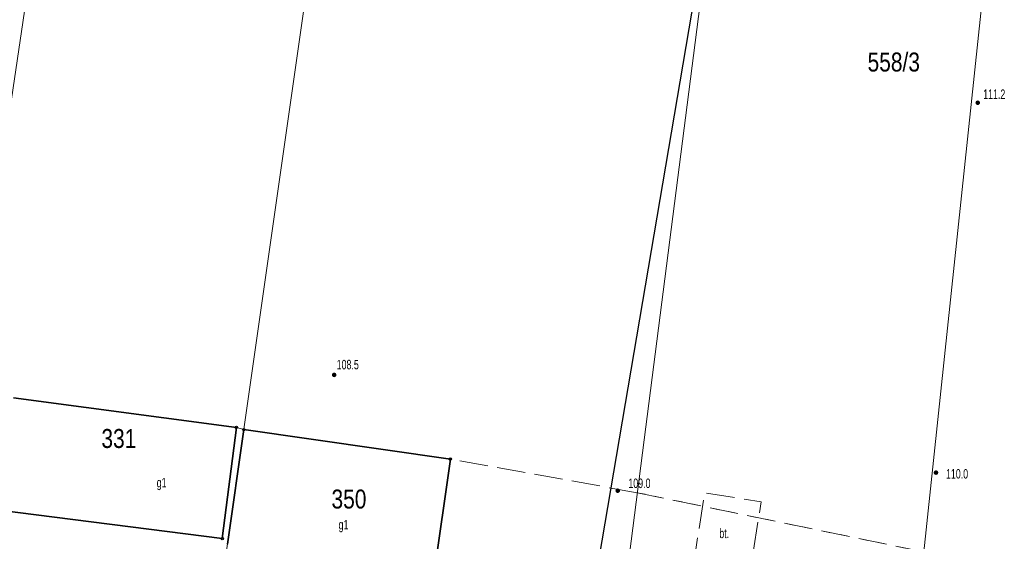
# Model space of a CAD drawing. Header units: inches. Extents: x 6497603 to 6502483, y 5925790 to 5934357.
# Tile 182 of 256: x 6501375 to 6501452, y 5926157 to 5926198. Entities that reach past the tile are written whole.
import ezdxf
from ezdxf.enums import TextEntityAlignment as Align

# ---------------------------------------------------------------- set-up
doc = ezdxf.new("R2010")
doc.units = ezdxf.units.IN
doc.header["$MEASUREMENT"] = 0
for name, pattern in [('2.25_0.75', [3, 2.25, -0.75]), ('219-1000', [0, 0]), ('egkk-1000', [3, 2.25, -0.75]), ('egug-1000', [1.5, 0.75, -0.75])]:
    doc.linetypes.add(name, pattern=pattern)
for name, color, linetype in [('211-numer działki ewidencyjnej', 7, 'Continuous'), ('217-kontur klasyfikacyjny', 7, 'Continuous'), ('218-kontur użytku gruntowego', 7, 'Continuous'), ('219-działka ewidencyjna', 7, 'Continuous'), ('312-budynek ewidencyjny', 7, 'Continuous'), ('312-oznaczenie budynku ewidencyjnego', 7, 'Continuous'), ('312-oznaczenie budynku ewidencyjnego-Atr117', 7, 'Continuous'), ('obszar utwardzony', 7, 'Continuous'), ('obszar utwardzony-Atr17', 7, 'Continuous'), ('ogrodzenie trwałe', 7, 'Continuous'), ('pikieta naturalna', 7, 'Continuous'), ('pikieta naturalna-Atr2', 7, 'Continuous'), ('Punkt budynku', 7, 'Continuous')]:
    doc.layers.add(name, color=color, linetype=linetype)
doc.styles.get("Standard").update_dxf_attribs({"font": 'arial.ttf'})
doc.linetypes.add('902-1000', pattern='A,5,0,[1,ksztalty.shx,S=1,R=0,X=0,Y=0],5', length=10)

# ---------------------------------------------------------------- blocks, each defined once
blk = doc.blocks.new('PUNKTBUD')
at = {"color": 0}
blk.add_circle((0, 0), 0.09, dxfattribs=at)
blk = doc.blocks.new('PW01')
at = {"linetype": 'Continuous', "lineweight": 13}
h = blk.add_hatch(color=0, dxfattribs=at)
edge = h.paths.add_edge_path()
edge.add_arc((0, 0), 0.18, 0, 360)

msp = doc.modelspace()

# ---------------------------------------------------------------- linework, layer by layer
at = {"layer": '217-kontur klasyfikacyjny', "color": 3, "linetype": 'egkk-1000', "lineweight": 18, "flags": 128}
for points in [[(6501391.66, 5926165.86), (6501374.04, 5926168.2)], [(6501392.25, 5926165.68), (6501391.66, 5926165.86)], [(6501408.58, 5926163.35), (6501392.25, 5926165.68)], [(6501423.35, 5926160.69), (6501408.58, 5926163.35)], [(6501446, 5926156.01), (6501423.35, 5926160.69)]]:
    msp.add_lwpolyline(points, dxfattribs=at)
at = {"layer": '218-kontur użytku gruntowego', "color": 3, "linetype": 'egug-1000', "lineweight": 18, "flags": 128}
for points in [[(6501391.66, 5926165.86), (6501374.04, 5926168.2)], [(6501392.25, 5926165.68), (6501391.66, 5926165.86)], [(6501408.58, 5926163.35), (6501392.25, 5926165.68)], [(6501423.35, 5926160.69), (6501408.58, 5926163.35)], [(6501446, 5926156.01), (6501423.35, 5926160.69)]]:
    msp.add_lwpolyline(points, dxfattribs=at)
at = {"layer": '219-działka ewidencyjna', "color": 3, "linetype": '219-1000', "lineweight": 18, "flags": 128}
for points in [[(6501377.85, 5926218.79), (6501368.29, 5926154.17)], [(6501399.37, 5926215.59), (6501383.87, 5926107)], [(6501429.96, 5926212.16), (6501418.2, 5926120.5)], [(6501451.62, 5926209.13), (6501446, 5926156.01)]]:
    msp.add_lwpolyline(points, dxfattribs=at)
at = {"layer": '312-budynek ewidencyjny', "color": 7, "linetype": 'Continuous', "lineweight": 35, "flags": 128}
for points in [[(6501374.04, 5926168.2), (6501391.66, 5926165.86)], [(6501391.66, 5926165.86), (6501390.54, 5926157.06)], [(6501390.96, 5926156.63), (6501392.25, 5926165.68)], [(6501392.25, 5926165.68), (6501408.58, 5926163.35)], [(6501408.58, 5926163.35), (6501407.26, 5926154.15)], [(6501390.54, 5926157.06), (6501372.91, 5926159.31)]]:
    msp.add_lwpolyline(points, dxfattribs=at)
at = {"layer": 'obszar utwardzony', "color": 7, "linetype": '2.25_0.75', "lineweight": 18, "flags": 128}
msp.add_lwpolyline([(6501427.78, 5926154.9), (6501428.68, 5926160.68), (6501433.14, 5926159.98), (6501432.24, 5926154.15)], close=True, dxfattribs=at)
at = {"layer": 'ogrodzenie trwałe', "color": 7, "linetype": '902-1000', "lineweight": 25, "flags": 128}
msp.add_lwpolyline([(6501419.22, 5926148.81), (6501429.96, 5926212.16)], dxfattribs=at)

# ---------------------------------------------------------------- block references
at = {"layer": 'pikieta naturalna', "color": 7, "linetype": 'Continuous', "lineweight": 13}
for p in [(6501450.27, 5926191.54), (6501399.39, 5926170.01), (6501446.97, 5926162.28), (6501421.81, 5926160.85)]:
    msp.add_blockref('PW01', p, dxfattribs=at)
at = {"layer": 'Punkt budynku', "color": 5, "linetype": 'Continuous', "lineweight": 13}
for p in [(6501391.66, 5926165.86), (6501392.25, 5926165.68), (6501408.58, 5926163.35), (6501390.54, 5926157.06)]:
    msp.add_blockref('PUNKTBUD', p, dxfattribs=at)

# ---------------------------------------------------------------- texts
at = {"layer": '211-numer działki ewidencyjnej', "color": 3, "linetype": 'Continuous', "lineweight": 18, "width": 0.79}
msp.add_text('558/3', height=1.5, dxfattribs=at).set_placement((6501441.56, 5926194.01))
at = {"layer": '312-oznaczenie budynku ewidencyjnego', "color": 7, "linetype": 'Continuous', "lineweight": 18, "width": 0.79}
for s, p in [('331', (6501380.99, 5926164.23)), ('350', (6501399.18, 5926159.44))]:
    msp.add_text(s, height=1.5, dxfattribs=at).set_placement(p)
at = {"layer": '312-oznaczenie budynku ewidencyjnego-Atr117', "color": 7, "width": 0.667}
for p in [(6501385.75, 5926161.49), (6501400.13, 5926158.16)]:
    msp.add_text('g1', height=0.75, dxfattribs=at).set_placement(p, align=Align.MIDDLE_CENTER)
at = {"layer": 'obszar utwardzony-Atr17', "color": 7, "width": 0.667}
msp.add_text('bt.', height=0.75, dxfattribs=at).set_placement((6501429.84, 5926157.1))
at = {"layer": 'pikieta naturalna-Atr2', "color": 7, "width": 0.667}
for s, p in [('111.2', (6501450.7, 5926191.84)), ('108.5', (6501399.59, 5926170.45)), ('110.0', (6501447.76, 5926161.81)), ('109.0', (6501422.65, 5926161.06))]:
    msp.add_text(s, height=0.75, dxfattribs=at).set_placement(p)

doc.saveas('drawing.dxf')
